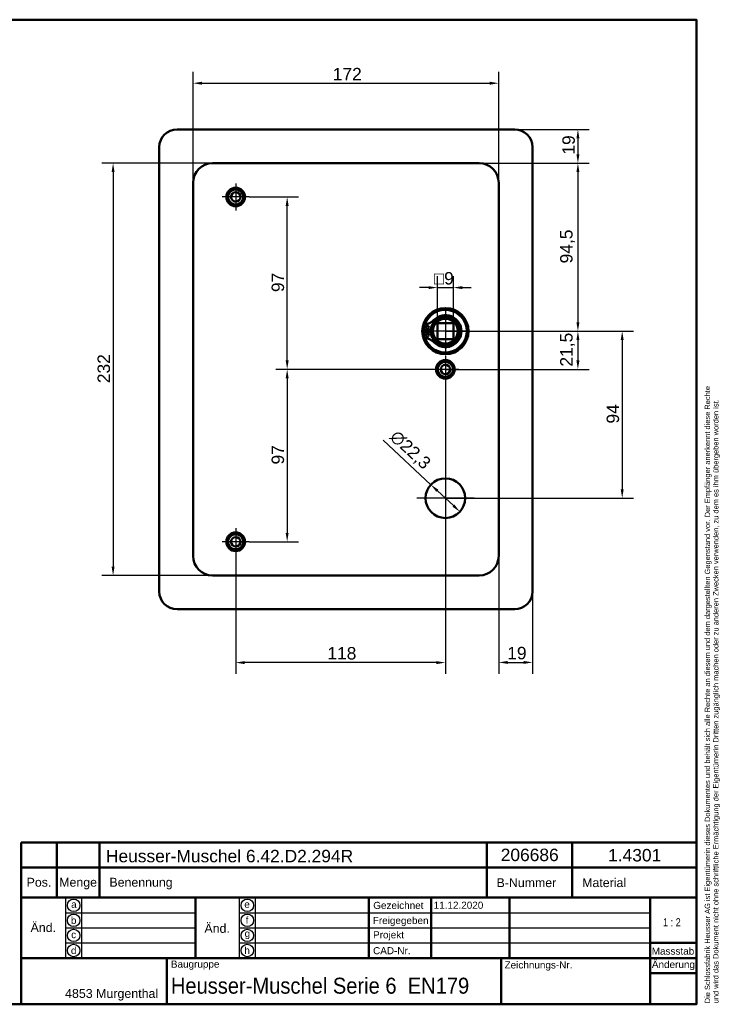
# Model space of a CAD drawing. Header units: millimetres. Extents: x 20 to 833, y 20 to 574.
# Tile 4 of 4: x 439 to 833, y 20 to 574. Entities that reach past the tile are written whole.
import ezdxf
from ezdxf.enums import TextEntityAlignment as Align

# ---------------------------------------------------------------- set-up
doc = ezdxf.new("R2010")
doc.units = ezdxf.units.MM
doc.header["$LTSCALE"] = 2
for name, color, linetype, lineweight in [('Bemaßungen(DIN)', 7, 'Continuous', 25), ('Mittelpunktmarkierung(DIN)', 7, 'Continuous', 25), ('Sichtbare Kanten(DIN)', 7, 'Continuous', 50), ('Skizziergeometrie(DIN)', 7, 'Continuous', 50), ('Skizzierlinie(DIN)', 7, 'Continuous', 25), ('Symbole(DIN)', 7, 'Continuous', 25)]:
    doc.layers.add(name, color=color, linetype=linetype, lineweight=lineweight)
doc.styles.add('Aktuell-DIN', font='arial.ttf')
doc.styles.add('STANDARD-DIN~0', font='arial.ttf')
doc.styles.add('Textstil10', font='arial.ttf')
doc.styles.add('Textstil41', font='arial.ttf', dxfattribs={"width": 0.8})
doc.styles.add('Textstil83', font='arial.ttf', dxfattribs={"width": 0.8})
doc.dimstyles.new('CAD-LAN', dxfattribs={"dimscale": 2, "dimtxt": 3.5, "dimasz": 2.5, "dimexe": 3.175, "dimexo": 0, "dimgap": 0.8, "dimtad": 1, "dimrnd": 1e-08, "dimtxsty": 'STANDARD-DIN~0', "dimcen": 0.09, "dimdle": 10, "dimclrd": 250, "dimclre": 250, "dimclrt": 250, "dimadec": 0, "dimazin": 2, "dimtfac": 1, "dimtmove": 0, "dimatfit": 3, "dimfxl": 1, "dimtolj": 1, "dimtzin": 0, "dimlwd": 25, "dimlwe": 25, "dimarcsym": 0})

# ---------------------------------------------------------------- blocks, each defined once
blk = doc.blocks.new('Ränder Standardrahmen')
at = {"layer": 'Skizziergeometrie(DIN)', "flags": 128}
blk.add_lwpolyline([(10, 10), (10, 287), (410, 287), (410, 10), (10, 10)], dxfattribs=at)
blk = doc.blocks.new('Schriftfelder Heusser')
at = {"layer": 'Skizziergeometrie(DIN)'}
for p, q in [((101, 229.92), (101, 236.92)), ((101, 236.92), (291, 236.92)), ((111, 229.92), (111, 236.92)), ((123, 229.92), (123, 236.92)), ((232, 229.92), (232, 236.92)), ((256, 229.92), (256, 236.92)), ((291, 236.92), (291, 229.92)), ((101, 191.42), (101, 229.92)), ((101, 229.92), (291, 229.92)), ((111, 229.92), (111, 221.42)), ((123, 229.92), (123, 221.42)), ((232, 229.92), (232, 221.42)), ((256, 229.92), (256, 221.42)), ((291, 229.92), (291, 191.42)), ((101, 221.42), (291, 221.42)), ((150, 221.42), (150, 204.42)), ((198.85, 221.42), (198.85, 204.42)), ((216.35, 221.42), (216.35, 204.42)), ((238.35, 221.42), (238.35, 204.42)), ((278, 221.42), (278, 191.42)), ((278, 208.67), (291, 208.67)), ((101, 204.42), (291, 204.42)), ((142, 204.42), (142, 191.42)), ((236, 204.42), (236, 191.42)), ((278, 200.17), (291, 200.17)), ((291, 191.42), (101, 191.42))]:
    blk.add_line(p, q, dxfattribs=at)
at = {"layer": 'Skizzierlinie(DIN)'}
for p, q in [((113.5, 221.42), (113.5, 204.42)), ((118, 221.42), (118, 204.42)), ((162.35, 221.42), (162.35, 204.42)), ((166.85, 221.42), (166.85, 204.42)), ((113.5, 217.17), (150, 217.17)), ((162.35, 217.17), (278, 217.17)), ((113.5, 212.92), (150, 212.92)), ((162.35, 212.92), (278, 212.92)), ((113.5, 208.67), (150, 208.67)), ((162.35, 208.67), (278, 208.67))]:
    blk.add_line(p, q, dxfattribs=at)
for centre in [(115.75, 219.25), (164.6, 219.25), (115.75, 215.04), (164.6, 215.04), (115.75, 210.79), (164.6, 210.79), (115.75, 206.54), (164.6, 206.54)]:
    blk.add_circle(centre, 1.75, dxfattribs=at)
at = {"layer": 'Symbole(DIN)', "color": 7, "insert": (293.33, 191.7), "char_height": 1.5, "width": 182.3003, "attachment_point": 1, "rotation": 90, "line_spacing_factor": 0.944221, "style": 'Aktuell-DIN'}
blk.add_mtext('\\fArial|b0|i0;\\H1.5000;Die Schlossfabrik Heusser AG ist Eigentümerin dieses Dokumentes und behält sich alle Rechte an diesem und dem dargestellten Gegenstand vor. Der Empfänger anerkennt diese Rechte\\Pund wird das Dokument nicht ohne schriftliche Ermächtigung der Eigentümerin Dritten zugänglich machen oder zu anderen Zwecken verwenden, zu dem es ihm übergeben worden ist.\\P ', dxfattribs=at)
at = {"layer": 'Symbole(DIN)', "color": 179, "true_color": 0x262659, "style": 'Aktuell-DIN'}
for s, insert, char_height, attachment_point in [('B-Nummer', (234.74, 225.62), 2.489, 4), ('Material', (265.02, 225.62), 2.489, 5), ('Pos.', (106, 227), 2.489, 2), ('Menge', (117, 227), 2.489, 2), ('Benennung', (125.81, 225.38), 2.489, 4), ('\\fArial|b0|i0;a', (115.81, 219.53), 2, 5), ('\\fArial|b0|i0;e', (164.54, 219.53), 2, 5), ('\\fArial|b0|i0;Gezeichnet', (200.05, 219.23), 2, 4), ('\\fArial|b0|i0;b', (115.75, 215), 2, 5), ('\\fArial|b0|i0;f', (164.55, 215.06), 2, 5), ('\\fArial|b0|i0;Freigegeben', (199.92, 216), 2, 1), ('\\fArial|b0|i0;c', (115.75, 211.01), 2, 5), ('\\fArial|b0|i0;g', (164.63, 211.05), 2, 5), ('\\fArial|b0|i0;Projekt', (200, 211.98), 2, 1), ('\\fArial|b0|i0;d', (115.76, 206.55), 2, 5), ('\\fArial|b0|i0;h', (164.55, 206.57), 2, 5), ('\\fArial|b0|i0;CAD-Nr.', (200, 207.5), 2, 1), ('\\fArial|b0|i0;\\H2.0000;Massstab', (284.39, 206.37), 2, 5), ('\\fArial|b0|i0;\\H2.0000;Baugruppe', (143.1, 203.73), 2, 1), ('\\fArial|b0|i0;Zeichnungs-Nr.', (237, 203.5), 2, 1), ('\\fArial|b0|i0;\\H2.5000;4853 Murgenthal', (113.33, 192.46), 2.5, 7)]:
    blk.add_mtext(s, dxfattribs=dict(at, insert=insert, char_height=char_height, attachment_point=attachment_point))
at = {"layer": 'Symbole(DIN)', "color": 179, "true_color": 0x262659, "attachment_point": 5, "style": 'Aktuell-DIN'}
for s, insert, char_height, width in [('Änd.', (107.21, 213), 2.489, 12.3494), ('Änd.', (156.12, 212.76), 2.489, 12.3494), ('\\fArial|b0|i0;Änderung', (284.51, 202.33), 2, 12.1143)]:
    blk.add_mtext(s, dxfattribs=dict(at, insert=insert, char_height=char_height, width=width))
at = {"layer": 'Symbole(DIN)', "color": 7, "insert": (143.1, 196.62), "char_height": 4.5, "width": 90.18, "attachment_point": 4, "style": 'Aktuell-DIN'}
blk.add_mtext('\\fArial|b0|i0;\\W0.90;\\H4.5000;Heusser-Muschel Serie 6  EN179', dxfattribs=at)
at = {"layer": 'Symbole(DIN)', "color": 179, "true_color": 0x262659, "style": 'Textstil10'}
blk.add_attdef('ERSTELLUNGSDATUM_001', (217.04, 218.29), '', height=2, dxfattribs=at)
at = {"layer": 'Symbole(DIN)', "color": 179, "true_color": 0x262659}
for tag, height, style, p in [('AUTOR', 2.49, 'Aktuell-DIN', (240.03, 219.26)), ('KONTROLLDATUM', 2, 'Textstil10', (217.42, 215.04)), ('KONTROLLIERT_VON', 2, 'Textstil10', (239.98, 215.05))]:
    blk.add_attdef(tag, text='', height=height, dxfattribs=dict(at, style=style)).set_placement(p, align=Align.MIDDLE_LEFT)
at = {"layer": 'Symbole(DIN)', "color": 7, "style": 'Textstil83', "width": 0.8}
blk.add_attdef('Anfänglicher_Ansichtsmaßstab_001', (281.57, 213.34), '', height=2.3, dxfattribs=at)
at = {"layer": 'Symbole(DIN)', "color": 179, "true_color": 0x262659, "style": 'Textstil10'}
blk.add_attdef('PROJEKT', text='', height=2, dxfattribs=at).set_placement((217.77, 209.72), align=Align.BOTTOM_LEFT)
at = {"layer": 'Symbole(DIN)', "color": 7, "style": 'Textstil41', "width": 0.8}
blk.add_attdef('STATUS', text='', height=5, dxfattribs=at).set_placement((284.53, 195.86), align=Align.MIDDLE_CENTER)
blk = doc.blocks.new('*D8')
at = {"layer": 'Bemaßungen(DIN)', "color": 250, "linetype": 'Continuous', "lineweight": 25, "true_color": 0x3f3f3f, "transparency": 16777216}
for p, q in [((697.69, 493.26), (759.62, 493.26)), ((753.27, 488.26), (753.27, 403.76)), ((678.69, 398.76), (759.62, 398.76))]:
    blk.add_line(p, q, dxfattribs=at)
at = {"layer": 'Bemaßungen(DIN)', "color": 250, "linetype": 'Continuous', "true_color": 0x3f3f3f, "transparency": 16777216}
for points in [[(752.44, 488.26), (754.11, 488.26), (753.27, 493.26)], [(752.44, 403.76), (754.11, 403.76), (753.27, 398.76)]]:
    blk.add_solid(points, dxfattribs=at)
at = {"layer": 'Defpoints', "color": 0, "linetype": 'Continuous', "transparency": 16777216}
for p in [(697.69, 493.26), (678.69, 398.76), (753.27, 398.76)]:
    blk.add_point(p, dxfattribs=at)
at = {"layer": 'Bemaßungen(DIN)', "color": 250, "linetype": 'Continuous', "lineweight": 25, "true_color": 0x3f3f3f, "transparency": 16777216, "insert": (743.26, 436.89), "char_height": 7, "attachment_point": 1, "rotation": 90, "style": 'STANDARD-DIN~0'}
blk.add_mtext('\\A1;94,5', dxfattribs=at)
blk = doc.blocks.new('*D9')
at = {"layer": 'Bemaßungen(DIN)', "color": 250, "linetype": 'Continuous', "lineweight": 25, "true_color": 0x3f3f3f, "transparency": 16777216}
for p, q in [((717.69, 512.26), (759.62, 512.26)), ((753.27, 507.26), (753.27, 498.26)), ((697.69, 493.26), (759.62, 493.26))]:
    blk.add_line(p, q, dxfattribs=at)
at = {"layer": 'Bemaßungen(DIN)', "color": 250, "linetype": 'Continuous', "true_color": 0x3f3f3f, "transparency": 16777216}
for points in [[(752.44, 507.26), (754.11, 507.26), (753.27, 512.26)], [(752.44, 498.26), (754.11, 498.26), (753.27, 493.26)]]:
    blk.add_solid(points, dxfattribs=at)
at = {"layer": 'Defpoints', "color": 0, "linetype": 'Continuous', "transparency": 16777216}
for p in [(717.69, 512.26), (697.69, 493.26), (753.27, 493.26)]:
    blk.add_point(p, dxfattribs=at)
at = {"layer": 'Bemaßungen(DIN)', "color": 250, "linetype": 'Continuous', "lineweight": 25, "true_color": 0x3f3f3f, "transparency": 16777216, "insert": (744.53, 498.07), "char_height": 7, "attachment_point": 1, "rotation": 90, "style": 'STANDARD-DIN~0'}
blk.add_mtext('\\A1;19', dxfattribs=at)
blk = doc.blocks.new('*D10')
at = {"layer": 'Bemaßungen(DIN)', "color": 250, "linetype": 'Continuous', "lineweight": 25, "true_color": 0x3f3f3f, "transparency": 16777216}
for p, q in [((678.69, 398.76), (759.62, 398.76)), ((753.27, 393.76), (753.27, 382.26)), ((678.69, 377.26), (759.62, 377.26))]:
    blk.add_line(p, q, dxfattribs=at)
at = {"layer": 'Bemaßungen(DIN)', "color": 250, "linetype": 'Continuous', "true_color": 0x3f3f3f, "transparency": 16777216}
for points in [[(752.44, 393.76), (754.11, 393.76), (753.27, 398.76)], [(752.44, 382.26), (754.11, 382.26), (753.27, 377.26)]]:
    blk.add_solid(points, dxfattribs=at)
at = {"layer": 'Defpoints', "color": 0, "linetype": 'Continuous', "transparency": 16777216}
for p in [(678.69, 398.76), (678.69, 377.26), (753.27, 377.26)]:
    blk.add_point(p, dxfattribs=at)
at = {"layer": 'Bemaßungen(DIN)', "color": 250, "linetype": 'Continuous', "lineweight": 25, "true_color": 0x3f3f3f, "transparency": 16777216, "insert": (743.26, 378.83), "char_height": 7, "attachment_point": 1, "rotation": 90, "style": 'STANDARD-DIN~0'}
blk.add_mtext('\\A1;21,5', dxfattribs=at)
blk = doc.blocks.new('*D11')
at = {"layer": 'Bemaßungen(DIN)', "color": 250, "linetype": 'Continuous', "lineweight": 25, "true_color": 0x3f3f3f, "transparency": 16777216}
for p, q in [((678.69, 398.76), (784.54, 398.76)), ((778.19, 393.76), (778.19, 309.76)), ((678.69, 304.76), (784.54, 304.76))]:
    blk.add_line(p, q, dxfattribs=at)
at = {"layer": 'Bemaßungen(DIN)', "color": 250, "linetype": 'Continuous', "true_color": 0x3f3f3f, "transparency": 16777216}
for points in [[(777.36, 393.76), (779.02, 393.76), (778.19, 398.76)], [(777.36, 309.76), (779.02, 309.76), (778.19, 304.76)]]:
    blk.add_solid(points, dxfattribs=at)
at = {"layer": 'Defpoints', "color": 0, "linetype": 'Continuous', "transparency": 16777216}
for p in [(678.69, 398.76), (678.69, 304.76), (778.19, 304.76)]:
    blk.add_point(p, dxfattribs=at)
at = {"layer": 'Bemaßungen(DIN)', "color": 250, "linetype": 'Continuous', "lineweight": 25, "true_color": 0x3f3f3f, "transparency": 16777216, "insert": (769.44, 346.76), "char_height": 7, "attachment_point": 1, "rotation": 90, "style": 'STANDARD-DIN~0'}
blk.add_mtext('\\A1;94', dxfattribs=at)
blk = doc.blocks.new('*D12')
at = {"layer": 'Bemaßungen(DIN)', "color": 250, "linetype": 'Continuous', "lineweight": 25, "true_color": 0x3f3f3f, "transparency": 16777216}
for p, q in [((670.52, 312.35), (643.64, 337.34)), ((683.19, 300.57), (674.18, 308.95))]:
    blk.add_line(p, q, dxfattribs=at)
at = {"layer": 'Bemaßungen(DIN)', "color": 250, "linetype": 'Continuous', "true_color": 0x3f3f3f, "transparency": 16777216}
for points in [[(674.75, 309.56), (673.61, 308.33), (670.52, 312.35)], [(683.76, 301.18), (682.62, 299.96), (686.85, 297.17)]]:
    blk.add_solid(points, dxfattribs=at)
at = {"layer": 'Defpoints', "color": 0, "linetype": 'Continuous', "transparency": 16777216}
for p in [(670.52, 312.35), (686.85, 297.17)]:
    blk.add_point(p, dxfattribs=at)
at = {"layer": 'Bemaßungen(DIN)', "color": 250, "linetype": 'Continuous', "lineweight": 25, "true_color": 0x3f3f3f, "transparency": 16777216, "insert": (651.78, 343.75), "char_height": 7, "attachment_point": 1, "rotation": 317.0944, "style": 'STANDARD-DIN~0'}
blk.add_mtext('\\A1;∅22,3', dxfattribs=at)
blk = doc.blocks.new('*D13')
at = {"layer": 'Bemaßungen(DIN)', "color": 250, "linetype": 'Continuous', "lineweight": 25, "true_color": 0x3f3f3f, "transparency": 16777216}
for p, q in [((568.34, 474.26), (596, 474.26)), ((589.65, 382.26), (589.65, 469.26)), ((671.04, 377.26), (583.3, 377.26))]:
    blk.add_line(p, q, dxfattribs=at)
at = {"layer": 'Bemaßungen(DIN)', "color": 250, "linetype": 'Continuous', "true_color": 0x3f3f3f, "transparency": 16777216}
for points in [[(588.81, 469.26), (590.48, 469.26), (589.65, 474.26)], [(588.81, 382.26), (590.48, 382.26), (589.65, 377.26)]]:
    blk.add_solid(points, dxfattribs=at)
at = {"layer": 'Defpoints', "color": 0, "linetype": 'Continuous', "transparency": 16777216}
for p in [(568.34, 474.26), (589.65, 474.26), (671.04, 377.26)]:
    blk.add_point(p, dxfattribs=at)
at = {"layer": 'Bemaßungen(DIN)', "color": 250, "linetype": 'Continuous', "lineweight": 25, "true_color": 0x3f3f3f, "transparency": 16777216, "insert": (580.9, 420.74), "char_height": 7, "attachment_point": 1, "rotation": 90, "style": 'STANDARD-DIN~0'}
blk.add_mtext('\\A1;97', dxfattribs=at)
blk = doc.blocks.new('*D14')
at = {"layer": 'Bemaßungen(DIN)', "color": 250, "linetype": 'Continuous', "lineweight": 25, "true_color": 0x3f3f3f, "transparency": 16777216}
for p, q in [((678.69, 377.26), (583.3, 377.26)), ((589.65, 372.26), (589.65, 285.26)), ((568.34, 280.26), (596, 280.26))]:
    blk.add_line(p, q, dxfattribs=at)
at = {"layer": 'Bemaßungen(DIN)', "color": 250, "linetype": 'Continuous', "true_color": 0x3f3f3f, "transparency": 16777216}
for points in [[(588.81, 372.26), (590.48, 372.26), (589.65, 377.26)], [(588.81, 285.26), (590.48, 285.26), (589.65, 280.26)]]:
    blk.add_solid(points, dxfattribs=at)
at = {"layer": 'Defpoints', "color": 0, "linetype": 'Continuous', "transparency": 16777216}
for p in [(678.69, 377.26), (568.34, 280.26), (589.65, 280.26)]:
    blk.add_point(p, dxfattribs=at)
at = {"layer": 'Bemaßungen(DIN)', "color": 250, "linetype": 'Continuous', "lineweight": 25, "true_color": 0x3f3f3f, "transparency": 16777216, "insert": (580.9, 323.74), "char_height": 7, "attachment_point": 1, "rotation": 90, "style": 'STANDARD-DIN~0'}
blk.add_mtext('\\A1;97', dxfattribs=at)
blk = doc.blocks.new('*D15')
at = {"layer": 'Bemaßungen(DIN)', "color": 250, "linetype": 'Continuous', "lineweight": 25, "true_color": 0x3f3f3f, "transparency": 16777216}
for p, q in [((678.69, 369.61), (678.69, 205.91)), ((560.69, 272.61), (560.69, 205.91)), ((673.69, 212.26), (565.69, 212.26))]:
    blk.add_line(p, q, dxfattribs=at)
at = {"layer": 'Bemaßungen(DIN)', "color": 250, "linetype": 'Continuous', "true_color": 0x3f3f3f, "transparency": 16777216}
for points in [[(565.69, 213.09), (565.69, 211.43), (560.69, 212.26)], [(673.69, 213.09), (673.69, 211.43), (678.69, 212.26)]]:
    blk.add_solid(points, dxfattribs=at)
at = {"layer": 'Defpoints', "color": 0, "linetype": 'Continuous', "transparency": 16777216}
for p in [(678.69, 369.61), (560.69, 272.61), (560.69, 212.26)]:
    blk.add_point(p, dxfattribs=at)
at = {"layer": 'Bemaßungen(DIN)', "color": 250, "linetype": 'Continuous', "lineweight": 25, "true_color": 0x3f3f3f, "transparency": 16777216, "insert": (612.28, 221.01), "char_height": 7, "attachment_point": 1, "style": 'STANDARD-DIN~0'}
blk.add_mtext('\\A1;118', dxfattribs=at)
blk = doc.blocks.new('*D16')
at = {"layer": 'Bemaßungen(DIN)', "color": 250, "linetype": 'Continuous', "lineweight": 25, "true_color": 0x3f3f3f, "transparency": 16777216}
for p, q in [((708.69, 272.26), (708.69, 206.02)), ((727.69, 252.26), (727.69, 206.02)), ((713.69, 212.37), (722.69, 212.37))]:
    blk.add_line(p, q, dxfattribs=at)
at = {"layer": 'Bemaßungen(DIN)', "color": 250, "linetype": 'Continuous', "true_color": 0x3f3f3f, "transparency": 16777216}
for points in [[(713.69, 213.2), (713.69, 211.53), (708.69, 212.37)], [(722.69, 213.2), (722.69, 211.53), (727.69, 212.37)]]:
    blk.add_solid(points, dxfattribs=at)
at = {"layer": 'Defpoints', "color": 0, "linetype": 'Continuous', "transparency": 16777216}
for p in [(708.69, 272.26), (727.69, 252.26), (727.69, 212.37)]:
    blk.add_point(p, dxfattribs=at)
at = {"layer": 'Bemaßungen(DIN)', "color": 250, "linetype": 'Continuous', "lineweight": 25, "true_color": 0x3f3f3f, "transparency": 16777216, "insert": (713.5, 221.12), "char_height": 7, "attachment_point": 1, "style": 'STANDARD-DIN~0'}
blk.add_mtext('\\A1;19', dxfattribs=at)
blk = doc.blocks.new('*D17')
at = {"layer": 'Bemaßungen(DIN)', "color": 250, "linetype": 'Continuous', "lineweight": 25, "true_color": 0x3f3f3f, "transparency": 16777216}
for p, q in [((674.19, 403.26), (674.19, 429.61)), ((683.19, 403.26), (683.19, 429.61)), ((669.19, 423.26), (664.19, 423.26)), ((674.19, 423.26), (683.19, 423.26)), ((688.19, 423.26), (693.19, 423.26))]:
    blk.add_line(p, q, dxfattribs=at)
at = {"layer": 'Bemaßungen(DIN)', "color": 250, "linetype": 'Continuous', "true_color": 0x3f3f3f, "transparency": 16777216}
for points in [[(669.19, 424.09), (669.19, 422.43), (674.19, 423.26)], [(688.19, 424.09), (688.19, 422.43), (683.19, 423.26)]]:
    blk.add_solid(points, dxfattribs=at)
at = {"layer": 'Defpoints', "color": 0, "linetype": 'Continuous', "transparency": 16777216}
for p in [(683.19, 423.26), (674.19, 403.26), (683.19, 403.26)]:
    blk.add_point(p, dxfattribs=at)
at = {"layer": 'Bemaßungen(DIN)', "color": 250, "linetype": 'Continuous', "lineweight": 25, "true_color": 0x3f3f3f, "transparency": 16777216, "insert": (672.31, 432.01), "char_height": 7, "attachment_point": 1, "style": 'STANDARD-DIN~0'}
blk.add_mtext('\\A1;\\fAIGDT|b0|i0;\\H7.0000;o\\fArial|b0|i0;\\H7.0000;9', dxfattribs=at)
blk = doc.blocks.new('*D18')
at = {"layer": 'Bemaßungen(DIN)', "color": 250, "linetype": 'Continuous', "lineweight": 25, "true_color": 0x3f3f3f, "transparency": 16777216}
for p, q in [((536.69, 482.26), (536.69, 544.61)), ((708.69, 482.26), (708.69, 544.61)), ((541.69, 538.26), (703.69, 538.26))]:
    blk.add_line(p, q, dxfattribs=at)
at = {"layer": 'Bemaßungen(DIN)', "color": 250, "linetype": 'Continuous', "true_color": 0x3f3f3f, "transparency": 16777216}
for points in [[(541.69, 539.09), (541.69, 537.43), (536.69, 538.26)], [(703.69, 539.09), (703.69, 537.43), (708.69, 538.26)]]:
    blk.add_solid(points, dxfattribs=at)
at = {"layer": 'Defpoints', "color": 0, "linetype": 'Continuous', "transparency": 16777216}
for p in [(708.69, 538.26), (536.69, 482.26), (708.69, 482.26)]:
    blk.add_point(p, dxfattribs=at)
at = {"layer": 'Bemaßungen(DIN)', "color": 250, "linetype": 'Continuous', "lineweight": 25, "true_color": 0x3f3f3f, "transparency": 16777216, "insert": (615.32, 546.89), "char_height": 7, "attachment_point": 1, "style": 'STANDARD-DIN~0'}
blk.add_mtext('\\A1;172', dxfattribs=at)
blk = doc.blocks.new('*D19')
at = {"layer": 'Bemaßungen(DIN)', "color": 250, "linetype": 'Continuous', "lineweight": 25, "true_color": 0x3f3f3f, "transparency": 16777216}
for p, q in [((547.69, 493.26), (485.34, 493.26)), ((491.69, 488.26), (491.69, 266.26)), ((547.69, 261.26), (485.34, 261.26))]:
    blk.add_line(p, q, dxfattribs=at)
at = {"layer": 'Bemaßungen(DIN)', "color": 250, "linetype": 'Continuous', "true_color": 0x3f3f3f, "transparency": 16777216}
for points in [[(490.85, 488.26), (492.52, 488.26), (491.69, 493.26)], [(490.85, 266.26), (492.52, 266.26), (491.69, 261.26)]]:
    blk.add_solid(points, dxfattribs=at)
at = {"layer": 'Defpoints', "color": 0, "linetype": 'Continuous', "transparency": 16777216}
for p in [(547.69, 493.26), (491.69, 261.26), (547.69, 261.26)]:
    blk.add_point(p, dxfattribs=at)
at = {"layer": 'Bemaßungen(DIN)', "color": 250, "linetype": 'Continuous', "lineweight": 25, "true_color": 0x3f3f3f, "transparency": 16777216, "insert": (482.93, 369.5), "char_height": 7, "attachment_point": 1, "rotation": 90, "style": 'STANDARD-DIN~0'}
blk.add_mtext('\\A1;232', dxfattribs=at)

msp = doc.modelspace()

# ---------------------------------------------------------------- linework, layer by layer
at = {"layer": 'Mittelpunktmarkierung(DIN)', "linetype": 'Continuous'}
for p, q in [((560.687, 481.909), (560.687, 466.609)), ((568.337, 474.259), (553.037, 474.259)), ((678.687, 410.759), (678.687, 386.759)), ((690.687, 398.759), (666.687, 398.759)), ((678.687, 384.909), (678.687, 369.609)), ((686.337, 377.259), (671.037, 377.259)), ((678.687, 320.909), (678.687, 288.609)), ((694.837, 304.759), (662.537, 304.759)), ((560.687, 287.909), (560.687, 272.609)), ((568.337, 280.259), (553.037, 280.259))]:
    msp.add_line(p, q, dxfattribs=at)
at = {"layer": 'Sichtbare Kanten(DIN)'}
for p, q in [((527.687, 512.259), (717.687, 512.259)), ((517.687, 252.259), (517.687, 502.259)), ((727.687, 502.259), (727.687, 252.259)), ((697.687, 493.259), (547.687, 493.259)), ((536.687, 482.259), (536.687, 272.259)), ((708.687, 272.259), (708.687, 482.259)), ((666.729, 399.375), (666.729, 402.399)), ((670.429, 399.375), (666.729, 399.375)), ((674.187, 394.259), (674.187, 403.259)), ((674.187, 403.259), (683.187, 403.259)), ((683.187, 403.259), (683.187, 394.259)), ((666.729, 398.142), (670.429, 398.142)), ((666.729, 395.118), (666.729, 398.142)), ((683.187, 394.259), (674.187, 394.259)), ((547.687, 261.259), (697.687, 261.259)), ((717.687, 242.259), (527.687, 242.259))]:
    msp.add_line(p, q, dxfattribs=at)
for centre, radius in [((560.687, 474.259), 5.25), ((560.687, 474.259), 4.25), ((560.687, 474.259), 2.65), ((678.687, 398.759), 13), ((678.687, 398.759), 12.5), ((678.687, 398.759), 8), ((678.687, 398.759), 7), ((668.579, 400.99), 0.85), ((668.579, 396.527), 0.85), ((678.687, 377.259), 5.25), ((678.687, 377.259), 4.25), ((678.687, 377.259), 2.65), ((678.687, 304.759), 11.15), ((560.687, 280.259), 5.25), ((560.687, 280.259), 4.25), ((560.687, 280.259), 2.65)]:
    msp.add_circle(centre, radius, dxfattribs=at)
for centre, radius, start, end in [((527.687, 502.259), 10, 90, 180), ((717.687, 502.259), 10, 0, 90), ((547.687, 482.259), 11, 90, 180), ((697.687, 482.259), 11, 0, 90), ((678.687, 398.759), 12, 198.17213, 161.82787), ((665.989, 411.081), 8.678, 274.96705, 315.8591), ((677.953, 398.759), 7.55, 125.6871, 175.31499), ((678.687, 398.759), 9.017, 224.1409, 135.8591), ((678.687, 398.759), 12, 175.21102, 184.78898), ((678.687, 398.759), 9, 176.0711, 183.9289), ((678.687, 398.759), 8.2, 153.63056, 206.36944), ((665.989, 386.436), 8.678, 44.1409, 85.03295), ((677.953, 398.759), 7.55, 184.68501, 234.3129), ((547.687, 272.259), 11, 180, 270), ((697.687, 272.259), 11, 270, 0), ((527.687, 252.259), 10, 180, 270), ((717.687, 252.259), 10, 270, 0)]:
    msp.add_arc(centre, radius, start, end, dxfattribs=at)

# ---------------------------------------------------------------- block references
at = {"xscale": 2, "yscale": 2, "zscale": 2}
msp.add_blockref('Ränder Standardrahmen', (0, 0), dxfattribs=at)
msp.add_blockref('Schriftfelder Heusser', (238, -362.833), dxfattribs=at).add_auto_attribs({'ERSTELLUNGSDATUM_001': '11.12.2020', 'Anfänglicher_Ansichtsmaßstab_001': '1 : 2'})

# ---------------------------------------------------------------- texts
at = {"layer": 'Symbole(DIN)', "color": 7, "char_height": 7, "attachment_point": 1, "style": 'Aktuell-DIN'}
for s, insert, width in [('{\\fArial|b0|i0;\\H7.0000;Heusser-Muschel 6.42.D2.294R}', (487.659, 106.906), 139.13033), ('{\\fArial|b0|i0;\\H7.0000;206686}', (709.83, 107.58), 32.62043), ('{\\fArial|b0|i0;\\H7.0000;1.4301}', (770.274, 107.401), 29.89939)]:
    msp.add_mtext(s, dxfattribs=dict(at, insert=insert, width=width))

# ---------------------------------------------------------------- dimensions: what is measured, and where the dimension line sits
at = {"layer": 'Bemaßungen(DIN)', "color": 250, "linetype": 'Continuous', "lineweight": 25, "true_color": 0x3f3f3f}
for base, p1, p2, angle, picture, middle in [((708.687, 538.259), (536.687, 482.259), (708.687, 482.259), 180, '*D18', (622.687, 538.259)), ((753.274, 493.259), (717.687, 512.259), (697.687, 493.259), 270, '*D9', (753.274, 502.759)), ((491.687, 261.259), (547.687, 493.259), (547.687, 261.259), 90, '*D19', (491.687, 377.259)), ((753.274, 398.759), (697.687, 493.259), (678.687, 398.759), 90, '*D8', (753.274, 446.009)), ((589.648, 474.259), (671.037, 377.259), (568.337, 474.259), 90, '*D13', (589.648, 425.759)), ((753.274, 377.259), (678.687, 398.759), (678.687, 377.259), 90, '*D10', (753.274, 388.009)), ((778.188, 304.759), (678.687, 398.759), (678.687, 304.759), 90, '*D11', (778.188, 351.759)), ((589.648, 280.259), (678.687, 377.259), (568.337, 280.259), 90, '*D14', (589.648, 328.759)), ((560.687, 212.259), (678.687, 369.609), (560.687, 272.609), 180, '*D15', (619.687, 212.259))]:
    dim = msp.add_linear_dim(base=base, p1=p1, p2=p2, angle=angle, dimstyle='CAD-LAN', override={"dimgap": 0.8, "dimdec": 2, "dimtol": 0, "dimlim": 0, "dimtp": 0, "dimtm": 0, "dimtdec": 2, "dimtofl": 0, "dimatfit": 1}, dxfattribs=at)
    dim.commit()
    dim.dimension.update_dxf_attribs({"geometry": picture, "text_midpoint": middle, "dimtype": 160})
dim = msp.add_linear_dim(base=(683.187, 423.259), p1=(674.187, 403.259), p2=(683.187, 403.259), angle=180, text='\\fAIGDT|b0|i0;\\H7.0000;o\\fArial|b0|i0;\\H7.0000;<>', dimstyle='CAD-LAN', override={"dimgap": 0.8, "dimdec": 2, "dimtol": 0, "dimlim": 0, "dimtp": 0, "dimtm": 0, "dimtdec": 2, "dimtofl": 1, "dimatfit": 1}, dxfattribs=at)
dim.commit()
dim.dimension.update_dxf_attribs({"geometry": '*D17', "text_midpoint": (678.687, 423.259), "dimtype": 160})
dim = msp.add_diameter_dim_2p(p1=(686.854, 297.168), p2=(670.52, 312.349), dimstyle='CAD-LAN', override={"dimgap": 0.8, "dimdec": 2, "dimlfac": 1, "dimtol": 0, "dimlim": 0, "dimtp": 0, "dimtm": 0, "dimtdec": 2, "dimatfit": 2}, dxfattribs=at)
dim.commit()
dim.dimension.update_dxf_attribs({"geometry": '*D12', "text_midpoint": (654.256, 327.466), "dimtype": 163})
dim = msp.add_linear_dim(base=(727.687, 212.367), p1=(708.687, 272.259), p2=(727.687, 252.259), dimstyle='CAD-LAN', override={"dimgap": 0.8, "dimdec": 2, "dimtol": 0, "dimlim": 0, "dimtp": 0, "dimtm": 0, "dimtdec": 2, "dimtofl": 0, "dimatfit": 1}, dxfattribs=at)
dim.commit()
dim.dimension.update_dxf_attribs({"geometry": '*D16', "text_midpoint": (718.187, 212.367), "dimtype": 160})

doc.saveas('drawing.dxf')
